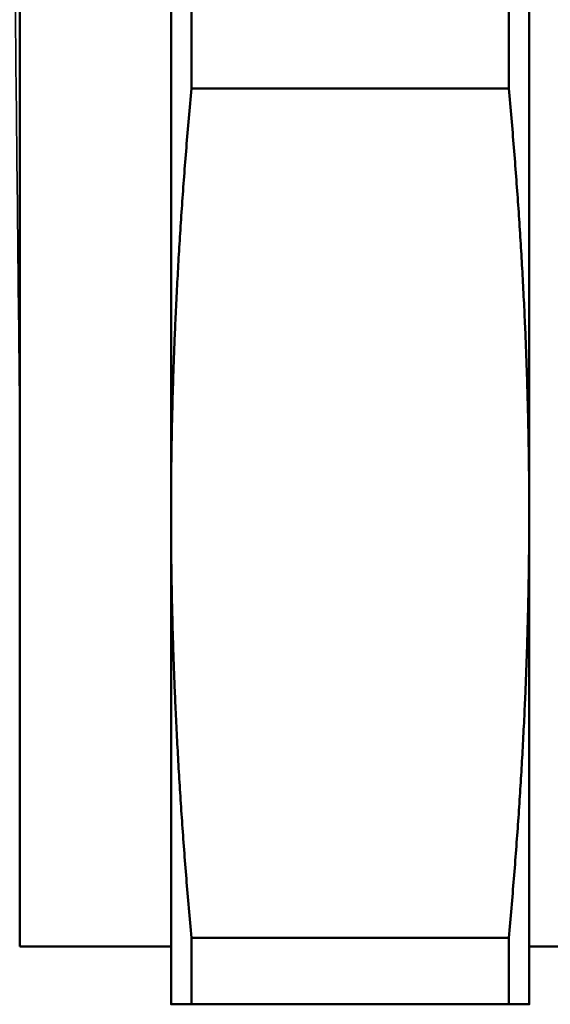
# Model space of a CAD drawing. Header units: millimetres. Extents: x -282 to 914, y -69 to 356.
# Tile 8 of 49: x 64 to 74, y 112 to 129. Entities that reach past the tile are written whole.
import ezdxf

# ---------------------------------------------------------------- set-up
doc = ezdxf.new("R2010")
doc.units = ezdxf.units.MM
for name, color, linetype, lineweight in [('Видимые тонкие (ГОСТ)', 7, 'Continuous', 35), ('Видимый контур (ГОСТ)', 7, 'Continuous', 50), ('Размер (ГОСТ)', 7, 'Continuous', 25)]:
    doc.layers.add(name, color=color, linetype=linetype, lineweight=lineweight)
doc.styles.add('Обычный текст (ГОСТ)', font='GOST Common Italic.ttf')
doc.dimstyles.new('Обычный (ГОСТ)', dxfattribs={"dimtxt": 3.5, "dimasz": 3.5, "dimexe": 1, "dimexo": 0, "dimgap": 0.5, "dimtad": 1, "dimrnd": 1e-08, "dimtxsty": 'Обычный текст (ГОСТ)', "dimblk": 'Filled-1', "dimcen": 0.09, "dimdle": 15, "dimclrd": 256, "dimclre": 256, "dimclrt": 256, "dimazin": 2, "dimtfac": 0.714286, "dimtdec": 3, "dimtmove": 0, "dimatfit": 3, "dimfxl": 1, "dimtolj": 1, "dimlwd": 25, "dimlwe": 25, "dimarcsym": 0})

# ---------------------------------------------------------------- blocks, each defined once
blk = doc.blocks.new('Filled-1')
at = {"color": 0}
for p, q in [((0, 0), (-1, 0.1429)), ((-1, 0.1429), (-1, -0.1429)), ((-1, 0), (0, 0)), ((-1, -0.1429), (0, 0))]:
    blk.add_line(p, q, dxfattribs=at)
at = {"color": 0, "flags": 128}
blk.add_lwpolyline([(-1, -0.1429), (0, 0), (-1, 0.1429), (-1, -0.1429)], dxfattribs=at)
at = {"color": 0}
blk.add_solid([(-1, -0.1429), (0, 0), (-1, 0.1429), (-1, -0.1429)], dxfattribs=at)
blk = doc.blocks.new('*D9')
at = {"layer": 'Defpoints', "color": 0, "linetype": 'Continuous', "transparency": 16777216}
for p in [(85.919, 155.436), (54.419, 136.797), (85.919, 129.078)]:
    blk.add_point(p, dxfattribs=at)
at = {"layer": 'Размер (ГОСТ)', "linetype": 'Continuous', "lineweight": 25, "transparency": 16777216}
for p, q in [((54.419, 136.797), (54.419, 156.436)), ((85.919, 129.078), (85.919, 156.436)), ((57.919, 155.436), (82.419, 155.436))]:
    blk.add_line(p, q, dxfattribs=at)
at = {"layer": 'Размер (ГОСТ)', "linetype": 'Continuous', "lineweight": 25, "transparency": 16777216, "xscale": 3.5, "yscale": 3.5, "zscale": 3.5, "rotation": 180}
blk.add_blockref('Filled-1', (54.419, 155.436), dxfattribs=at)
at = {"layer": 'Размер (ГОСТ)', "linetype": 'Continuous', "lineweight": 25, "transparency": 16777216, "xscale": 3.5, "yscale": 3.5, "zscale": 3.5}
blk.add_blockref('Filled-1', (85.919, 155.436), dxfattribs=at)
at = {"layer": 'Размер (ГОСТ)', "linetype": 'Continuous', "lineweight": 25, "transparency": 16777216, "insert": (66.131, 160.136), "char_height": 3.5, "attachment_point": 1, "style": 'Обычный текст (ГОСТ)'}
blk.add_mtext('\\A1;31,5', dxfattribs=at)

msp = doc.modelspace()

# ---------------------------------------------------------------- linework, layer by layer
at = {"layer": 'Видимые тонкие (ГОСТ)'}
msp.add_open_spline([(64.099, 144.415), (64.111, 144.394), (64.123, 144.244), (64.135, 143.961), (64.171, 143.119), (64.207, 141.109), (64.243, 138.361), (64.279, 135.606), (64.315, 132.126), (64.351, 128.671), (64.373, 126.484), (64.396, 124.312), (64.419, 122.349)], degree=3, knots=[64.422637, 64.422637, 64.422637, 64.422637, 64.649376, 64.649376, 64.649376, 65.325036, 65.325036, 65.325036, 66.002528, 66.002528, 66.002528, 66.431258, 66.431258, 66.431258, 66.431258], dxfattribs=at)
at = {"layer": 'Видимый контур (ГОСТ)'}
for p, q in [((64.419, 113.116), (64.419, 145.116)), ((67.039, 137.616), (67.039, 120.616)), ((73.239, 120.616), (73.239, 137.616)), ((67.392, 127.964), (67.392, 130.267)), ((72.886, 130.267), (72.886, 127.964)), ((72.886, 127.964), (67.392, 127.964)), ((67.039, 120.616), (67.039, 112.116)), ((73.239, 112.116), (73.239, 120.616)), ((67.392, 112.116), (67.392, 113.267)), ((72.886, 113.267), (67.392, 113.267)), ((72.886, 113.267), (72.886, 112.116)), ((67.039, 113.116), (64.419, 113.116)), ((75.919, 113.116), (73.239, 113.116)), ((72.886, 112.116), (67.392, 112.116))]:
    msp.add_line(p, q, dxfattribs=at)
for points, weights in [([(67.392, 127.964), (67.039, 124.086), (67.039, 120.616)], [1.03474703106, 1.04671605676, 1]), ([(73.239, 120.616), (73.239, 124.086), (72.886, 127.964)], [1, 1.04671605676, 1.03474703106]), ([(67.039, 120.616), (67.039, 117.146), (67.392, 113.267)], [1, 1.04671605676, 1.03474703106]), ([(72.886, 113.267), (73.239, 117.146), (73.239, 120.616)], [1.03474703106, 1.04671605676, 1]), ([(67.392, 112.116), (67.039, 112.116), (67.039, 112.116)], [1.03474703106, 1.04671605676, 1]), ([(73.239, 112.116), (73.239, 112.116), (72.886, 112.116)], [1, 1.04671605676, 1.03474703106])]:
    msp.add_rational_spline(points, weights, degree=2, dxfattribs=at)

# ---------------------------------------------------------------- dimensions: what is measured, and where the dimension line sits
at = {"layer": 'Размер (ГОСТ)', "linetype": 'Continuous', "lineweight": 25}
dim = msp.add_linear_dim(base=(85.919, 155.436), p1=(54.419, 136.797), p2=(85.919, 129.078), angle=180, dimstyle='Обычный (ГОСТ)', override={"dimgap": 0.5, "dimdec": 2, "dimtol": 0, "dimlim": 0, "dimtp": 0, "dimtm": 0, "dimtdec": 3, "dimtofl": 0, "dimatfit": 1}, dxfattribs=at)
dim.commit()
dim.dimension.update_dxf_attribs({"geometry": '*D9', "text_midpoint": (70.169, 155.436), "dimtype": 160})

doc.saveas('drawing.dxf')
